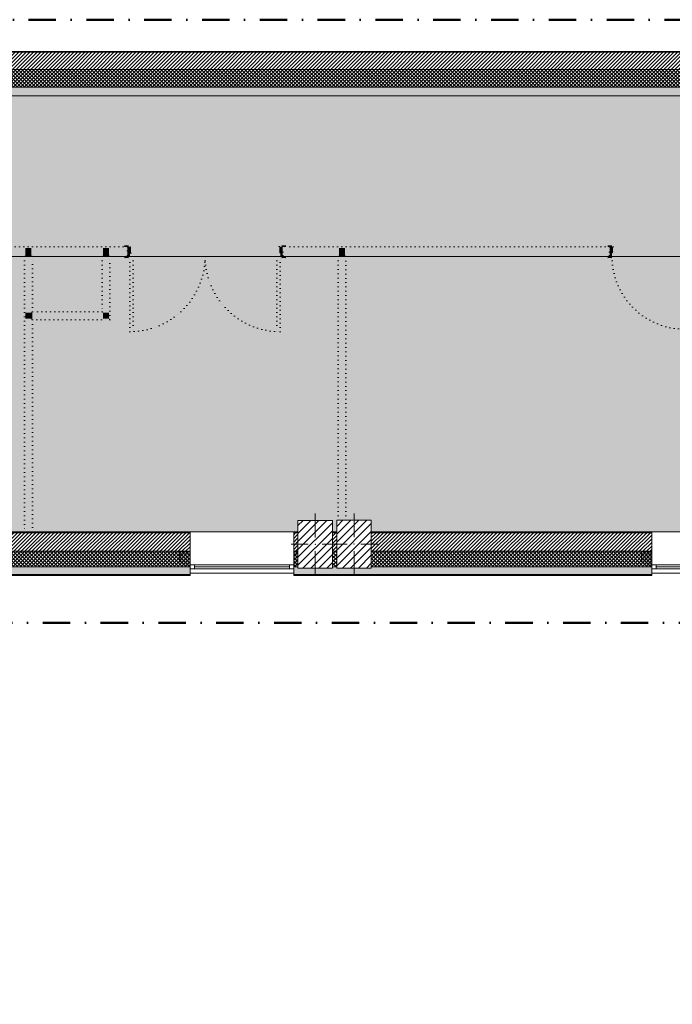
# Model space of a CAD drawing. Header units: millimetres. Extents: x -40968 to 11883, y -18948 to 4746.
# Tile 19 of 33: x -16114 to -8546, y -6672 to 4746. Entities that reach past the tile are written whole.
import ezdxf

# ---------------------------------------------------------------- set-up
doc = ezdxf.new("R2010")
doc.units = ezdxf.units.MM
doc.header["$MEASUREMENT"] = 0
for name, pattern in [('Punteado_1', [50, 0, -50]), ('Punto & Rayas', [670.277762, 317.5, -176.388889, 0, -176.388874]), ('Wipeout_Contour', [1000, 0, -1000])]:
    doc.linetypes.add(name, pattern=pattern)
for name, color, linetype, lineweight, true_color in [('01_2D_Ambit_Pluma_Nº__242', 7, 'Continuous', 50, 0xfb0013), ('12_FAÇ_Façana_Pluma_Nº__102', 7, 'Continuous', 5, 0xcccccc), ('12_FAÇ_Façana_Pluma_Nº__174', 7, 'Continuous', 13, 0xe4ad2c), ('12_FAÇ_Façana_Pluma_Nº__176', 7, 'Continuous', 15, 0x93a0c6), ('12_FAÇ_Façana_Pluma_Nº__43', 7, 'Continuous', 5, 0xa4a4a6), ('14_PAV_Paviment existent_Pluma_Nº__102', 7, 'Continuous', 5, 0xcccccc), ('Ventanas Archicad_Pluma_Nº__23', 7, 'Continuous', 5, 0xa4a4a6), ('Ventanas Archicad_Pluma_Nº__3', 7, 'Continuous', 5, 0xa4a4a4), ('Ventanas Archicad_Pluma_Nº__43', 7, 'Continuous', 5, 0xa4a4a6)]:
    doc.layers.add(name, color=color, linetype=linetype, lineweight=lineweight, true_color=true_color)
for name, color, linetype in [('10_ESTR_Pilars', 7, 'Continuous'), ('12_FAÇ_Façana', 7, 'Continuous'), ('14_PAV_Paviment existent', 7, 'Continuous'), ('Demolido_07_CR_Cel Ras', 7, 'Continuous'), ('Demolido_12_FAÇ_Façana', 7, 'Continuous'), ('Demolido_Puertas Archicad', 7, 'Continuous'), ('Ventanas Archicad', 7, 'Continuous')]:
    doc.layers.add(name, color=color, linetype=linetype)
for name, color, linetype, lineweight in [('10_ESTR_Pilars_Pluma_Nº__20', 1, 'Continuous', 5), ('10_ESTR_Pilars_Pluma_Nº__28', 7, 'Continuous', 20), ('10_ESTR_Pilars_Pluma_Nº__42', 8, 'Continuous', 25), ('12_FAÇ_Façana_Pluma_Nº__2', 8, 'Continuous', 5), ('12_FAÇ_Façana_Pluma_Nº__7', 7, 'Continuous', 5), ('14_PAV_Paviment existent_Pluma_Nº__89', 7, 'Continuous', 5), ('Demolido_07_CR_Cel Ras_Pluma_Nº__1', 7, 'Continuous', 5), ('Demolido_07_CR_Cel Ras_Pluma_Nº__100', 2, 'Continuous', 5), ('Demolido_12_FAÇ_Façana_Pluma_Nº__1', 7, 'Continuous', 5), ('Demolido_12_FAÇ_Façana_Pluma_Nº__100', 2, 'Continuous', 5), ('Demolido_Puertas Archicad_Pluma_Nº__1', 7, 'Continuous', 5), ('Demolido_Puertas Archicad_Pluma_Nº__100', 2, 'Continuous', 5), ('Ventanas Archicad_Pluma_Nº__7', 7, 'Continuous', 5)]:
    doc.layers.add(name, color=color, linetype=linetype, lineweight=lineweight)
pattern_1 = [(45, (0, 0), (-21.213203, 21.213203), [])]
pattern_2 = [(45, (0, 0), (-21.213203, 21.213203), []), (135, (0, 0), (21.213203, 21.213203), [])]
pattern_3 = [(0, (0, 0), (0, 75), [0, -75])]
pattern_4 = [(45, (0, 0), (-45.96194, 45.96194), [])]

# ---------------------------------------------------------------- blocks, each defined once
blk = doc.blocks.new('Forjado_1_1', base_point=(7332, 2000))
at = {"layer": '14_PAV_Paviment existent_Pluma_Nº__102', "linetype": 'Continuous', "lineweight": 0, "true_color": 0x333333}
blk.add_hatch(color=250, dxfattribs=at).paths.add_polyline_path([(7332, 2000), (7332, 3863), (-28268, 3863), (-28277, 2000)])
at = {"layer": '14_PAV_Paviment existent_Pluma_Nº__89', "color": 7, "linetype": 'Continuous', "lineweight": 5, "flags": 128}
blk.add_lwpolyline([(7332, 2000), (-28277, 2000), (-28268, 3863), (7332, 3863)], close=True, dxfattribs=at)
blk = doc.blocks.new('Forjado_3_1', base_point=(-23028, -1194))
at = {"layer": 'Demolido_07_CR_Cel Ras_Pluma_Nº__100', "linetype": 'Continuous', "lineweight": 0, "true_color": 0x3f3f00}
blk.add_hatch(color=48, dxfattribs=at).paths.add_polyline_path([(-23028, -1194), (-1681, -1194), (-1681, -12339), (-1971, -12439), (-3639, -12429), (-3639, -17084), (5829, -17084), (5829, -16789), (6429, -16799), (6429, -12439), (6179, -12439), (6062, -1190), (7254, -1194), (7254, 3863), (-28210, 3863), (-28210, 2110), (-23028, 2110)])
at = {"layer": 'Demolido_07_CR_Cel Ras_Pluma_Nº__1', "color": 7, "linetype": 'Punteado_1', "lineweight": 5, "flags": 128}
blk.add_lwpolyline([(-23028, -1194), (-1681, -1194), (-1681, -12339), (-1971, -12439), (-3639, -12429), (-3639, -17084), (5829, -17084), (5829, -16789), (6429, -16799), (6429, -12439), (6179, -12439), (6062, -1190), (7254, -1194), (7254, 3863), (-28210, 3863), (-28210, 2110), (-23028, 2110)], close=True, dxfattribs=at)
blk = doc.blocks.new('Muro_3_1', base_point=(11883, 4378))
at = {"layer": '12_FAÇ_Façana_Pluma_Nº__102', "linetype": 'Continuous', "lineweight": 0, "true_color": 0xe5e5e5}
blk.add_hatch(color=254, dxfattribs=at).paths.add_polyline_path([(-7400, 3963), (-18510, 3963), (-18510, 3863), (-7400, 3863)])
at = {"layer": '12_FAÇ_Façana_Pluma_Nº__174', "linetype": 'Continuous', "lineweight": 13, "true_color": 0xe4ad2c}
h = blk.add_hatch(dxfattribs=at)
h.set_pattern_fill('SATE_Aislamiento_0001', color=42, style=0, pattern_type=2)
h.set_pattern_definition(pattern_2)
h.paths.add_polyline_path([(-18510, 3963), (-7400, 3963), (-7400, 4168), (-18510, 4168)])
at = {"layer": '12_FAÇ_Façana_Pluma_Nº__176', "linetype": 'Continuous', "lineweight": 0, "true_color": 0x495063}
blk.add_hatch(color=251, dxfattribs=at).paths.add_polyline_path([(-25995, 4378), (-25995, 4368), (-1257, 4368), (-1257, 4378)])
at = {"layer": '12_FAÇ_Façana_Pluma_Nº__2', "linetype": 'Continuous', "lineweight": 5}
h = blk.add_hatch(dxfattribs=at)
h.set_pattern_fill('Ceramic_0001', color=8, style=0, pattern_type=2)
h.set_pattern_definition(pattern_1)
h.paths.add_polyline_path([(-25995, 4168), (-21910, 4168), (-21910, 4268), (-21510, 4268), (-21510, 4168), (-18910, 4168), (-18910, 4268), (-18510, 4268), (-18510, 4168), (-7400, 4168), (-7400, 4268), (-7000, 4268), (-7000, 4168), (-2000, 4168), (-2000, 4268), (-1600, 4268), (-1600, 4168), (-1257, 4168), (-1257, 4368), (-25995, 4368)])
at = {"layer": '12_FAÇ_Façana_Pluma_Nº__7', "color": 7, "linetype": 'Continuous', "lineweight": 5}
for p, q in [((-1257, 4368), (-25995, 4368)), ((-7400, 4168), (-18510, 4168)), ((-18510, 3963), (-7400, 3963))]:
    blk.add_line(p, q, dxfattribs=at)
at = {"layer": '12_FAÇ_Façana_Pluma_Nº__7', "color": 7, "linetype": 'Continuous', "lineweight": 5, "flags": 128}
for points in [[(-1257, 4378), (-25995, 4378)], [(-18510, 3863), (-7400, 3863)]]:
    blk.add_lwpolyline(points, dxfattribs=at)
blk = doc.blocks.new('Ventana Vertical Multi-Faja 27_5')
at = {"layer": 'Ventanas Archicad_Pluma_Nº__23', "color": 253, "linetype": 'Continuous', "lineweight": 5, "true_color": 0xa4a4a6}
for p, q in [((-600, 0), (-550, 0)), ((-550, 0), (-550, -50)), ((550, -50), (550, 0)), ((550, 0), (600, 0)), ((-550, -50), (-600, -50)), ((600, -50), (550, -50))]:
    blk.add_line(p, q, dxfattribs=at)
at = {"layer": 'Ventanas Archicad_Pluma_Nº__3', "color": 253, "linetype": 'Continuous', "lineweight": 5, "true_color": 0xa4a4a4}
for p, q in [((-600, 50), (600, 50)), ((-550, 0), (550, 0)), ((-550, -25), (550, -25)), ((550, -50), (-550, -50)), ((-600, -430), (600, -430))]:
    blk.add_line(p, q, dxfattribs=at)
at = {"layer": 'Ventanas Archicad_Pluma_Nº__43', "color": 253, "linetype": 'Continuous', "lineweight": 5, "true_color": 0xa4a4a6}
for p, q in [((-600, -200), (-600, -175)), ((600, -200), (600, -175))]:
    blk.add_line(p, q, dxfattribs=at)
at = {"layer": 'Ventanas Archicad_Pluma_Nº__7', "color": 7, "linetype": 'Continuous', "lineweight": 5}
for p, q in [((-600, 50), (-600, 40)), ((-600, 40), (-600, 0)), ((-600, 40), (-600, 0)), ((-600, 0), (-600, -50)), ((-600, 0), (-600, -50)), ((-600, 0), (-600, -50)), ((-600, 0), (-600, -50)), ((600, 50), (600, 40)), ((600, 40), (600, 0)), ((600, 40), (600, 0)), ((600, 0), (600, -50)), ((600, 0), (600, -50)), ((600, 0), (600, -50)), ((600, 0), (600, -50)), ((-600, -50), (-600, -80)), ((-600, -50), (-600, -80)), ((-600, -80), (-600, -175)), ((-600, -80), (-600, -175)), ((600, -50), (600, -80)), ((600, -50), (600, -80)), ((600, -80), (600, -175)), ((600, -80), (600, -175)), ((-600, -200), (-600, -420)), ((600, -200), (600, -420)), ((-600, -420), (-600, -430)), ((600, -420), (600, -430))]:
    blk.add_line(p, q, dxfattribs=at)
blk = doc.blocks.new('Muro_9_1', base_point=(-8782, -1194))
at = {"layer": '12_FAÇ_Façana', "linetype": 'Continuous', "lineweight": 0, "true_color": 0x000000}
h = blk.add_hatch(dxfattribs=at)
h.set_pattern_fill('Yeso_0001', color=18, style=0, pattern_type=2)
h.set_pattern_definition(pattern_3)
h.paths.add_polyline_path([(-8782, -1424), (-8902, -1424), (-8902, -1449), (-8782, -1449)])
h = blk.add_hatch(dxfattribs=at)
h.set_pattern_fill('Yeso_0001', color=18, style=0, pattern_type=2)
h.set_pattern_definition(pattern_3)
h.paths.add_polyline_path([(-7582, -1424), (-7582, -1449), (-7462, -1449), (-7462, -1424)])
at = {"layer": '12_FAÇ_Façana_Pluma_Nº__102', "linetype": 'Continuous', "lineweight": 0, "true_color": 0xe5e5e5}
for points in [[(-8902, -1544), (-8782, -1664), (-8782, -1449), (-8902, -1449)], [(-7462, -1544), (-7462, -1449), (-7582, -1449), (-7582, -1664)]]:
    blk.add_hatch(color=254, dxfattribs=at).paths.add_polyline_path(points)
at = {"layer": '12_FAÇ_Façana_Pluma_Nº__43', "color": 253, "linetype": 'Continuous', "lineweight": 5, "true_color": 0xa4a4a6}
for p, q in [((-8902, -1424), (-8782, -1424)), ((-8902, -1449), (-8902, -1424)), ((-8782, -1449), (-8902, -1449)), ((-8782, -1424), (-8782, -1449)), ((-7582, -1424), (-7582, -1449)), ((-7462, -1424), (-7582, -1424)), ((-7582, -1449), (-7462, -1449)), ((-7462, -1449), (-7462, -1424))]:
    blk.add_line(p, q, dxfattribs=at)
at = {"layer": '12_FAÇ_Façana_Pluma_Nº__7', "color": 7, "linetype": 'Continuous', "lineweight": 5}
for p, q in [((-8782, -1204), (-8782, -1194)), ((-8782, -1424), (-8782, -1204)), ((-7582, -1204), (-7582, -1194)), ((-7582, -1424), (-7582, -1204)), ((-8902, -1544), (-8902, -1449)), ((-8782, -1544), (-8782, -1449)), ((-8782, -1544), (-8782, -1449)), ((-7582, -1544), (-7582, -1449)), ((-7582, -1544), (-7582, -1449)), ((-7462, -1544), (-7462, -1449)), ((-8782, -1574), (-8782, -1544)), ((-8782, -1574), (-8782, -1544)), ((-8782, -1624), (-8782, -1574)), ((-8782, -1624), (-8782, -1574)), ((-7582, -1574), (-7582, -1544)), ((-7582, -1574), (-7582, -1544)), ((-7582, -1624), (-7582, -1574)), ((-7582, -1624), (-7582, -1574)), ((-8782, -1664), (-8782, -1624)), ((-8782, -1664), (-8782, -1624)), ((-8782, -1674), (-8782, -1664)), ((-7582, -1664), (-7582, -1624)), ((-7582, -1664), (-7582, -1624)), ((-7582, -1674), (-7582, -1664))]:
    blk.add_line(p, q, dxfattribs=at)
at = {"layer": 'Ventanas Archicad', "color": 253, "linetype": 'Continuous', "lineweight": 5, "true_color": 0xa4a4a6, "zscale": 1000, "rotation": 180}
blk.add_blockref('Ventana Vertical Multi-Faja 27_5', (-8182, -1624), dxfattribs=at)
blk = doc.blocks.new('Muro_10_1', base_point=(-12936, -1194))
at = {"layer": '12_FAÇ_Façana_Pluma_Nº__102', "linetype": 'Continuous', "lineweight": 0, "true_color": 0xe5e5e5}
for points in [[(-12936, -1689), (-8782, -1689), (-8782, -1599), (-12036, -1599), (-12036, -1614), (-12436, -1614), (-12436, -1599), (-12487, -1599), (-12487, -1614), (-12887, -1614), (-12887, -1599), (-12936, -1599)], [(-12936, -1699), (-8782, -1699), (-8782, -1689), (-12936, -1689)]]:
    blk.add_hatch(color=254, dxfattribs=at).paths.add_polyline_path(points)
at = {"layer": '12_FAÇ_Façana_Pluma_Nº__174', "linetype": 'Continuous', "lineweight": 13, "true_color": 0xe4ad2c}
h = blk.add_hatch(dxfattribs=at)
h.set_pattern_fill('SATE_Aislamiento_0001', color=42, style=0, pattern_type=2)
h.set_pattern_definition(pattern_2)
h.paths.add_polyline_path([(-12936, -1599), (-12887, -1599), (-12887, -1419), (-12936, -1419)])
h = blk.add_hatch(dxfattribs=at)
h.set_pattern_fill('SATE_Aislamiento_0001', color=42, style=0, pattern_type=2)
h.set_pattern_definition(pattern_2)
h.paths.add_polyline_path([(-12487, -1599), (-12436, -1599), (-12436, -1419), (-12487, -1419)])
h = blk.add_hatch(dxfattribs=at)
h.set_pattern_fill('SATE_Aislamiento_0001', color=42, style=0, pattern_type=2)
h.set_pattern_definition(pattern_2)
h.paths.add_polyline_path([(-12036, -1599), (-8782, -1599), (-8782, -1419), (-12036, -1419)])
at = {"layer": '12_FAÇ_Façana_Pluma_Nº__176', "linetype": 'Continuous', "lineweight": 0, "true_color": 0x495063}
for points in [[(-12936, -1194), (-12936, -1204), (-12887, -1204), (-12887, -1194)], [(-12487, -1204), (-12436, -1204), (-12436, -1194), (-12487, -1194)], [(-12036, -1194), (-12036, -1204), (-8782, -1204), (-8782, -1194)]]:
    blk.add_hatch(color=251, dxfattribs=at).paths.add_polyline_path(points)
at = {"layer": '12_FAÇ_Façana_Pluma_Nº__2', "linetype": 'Continuous', "lineweight": 5}
h = blk.add_hatch(dxfattribs=at)
h.set_pattern_fill('Ceramic_0001', color=8, style=0, pattern_type=2)
h.set_pattern_definition(pattern_1)
h.paths.add_polyline_path([(-12936, -1419), (-12887, -1419), (-12887, -1204), (-12936, -1204)])
h = blk.add_hatch(dxfattribs=at)
h.set_pattern_fill('Ceramic_0001', color=8, style=0, pattern_type=2)
h.set_pattern_definition(pattern_1)
h.paths.add_polyline_path([(-12487, -1419), (-12436, -1419), (-12436, -1204), (-12487, -1204)])
h = blk.add_hatch(dxfattribs=at)
h.set_pattern_fill('Ceramic_0001', color=8, style=0, pattern_type=2)
h.set_pattern_definition(pattern_1)
h.paths.add_polyline_path([(-12036, -1419), (-8782, -1419), (-8782, -1204), (-12036, -1204)])
at = {"layer": '12_FAÇ_Façana_Pluma_Nº__7', "color": 7, "linetype": 'Continuous', "lineweight": 5}
for p, q in [((-12887, -1204), (-12936, -1204)), ((-12436, -1204), (-12487, -1204)), ((-8782, -1204), (-12036, -1204)), ((-12936, -1419), (-12887, -1419)), ((-12487, -1419), (-12436, -1419)), ((-12036, -1419), (-8782, -1419)), ((-12936, -1599), (-12887, -1599)), ((-12936, -1689), (-8782, -1689)), ((-12487, -1599), (-12436, -1599)), ((-12036, -1599), (-8782, -1599))]:
    blk.add_line(p, q, dxfattribs=at)
at = {"layer": '12_FAÇ_Façana_Pluma_Nº__7', "color": 7, "linetype": 'Continuous', "lineweight": 5, "flags": 128}
for points in [[(-12887, -1194), (-12936, -1194)], [(-12436, -1194), (-12487, -1194)], [(-8782, -1194), (-12036, -1194)], [(-12936, -1419), (-12936, -1424)], [(-8782, -1424), (-8782, -1419)], [(-12936, -1544), (-12936, -1599)], [(-8782, -1599), (-8782, -1544)], [(-12936, -1664), (-12936, -1699)], [(-12936, -1699), (-8782, -1699)], [(-8782, -1699), (-8782, -1664)]]:
    blk.add_lwpolyline(points, dxfattribs=at)
blk = doc.blocks.new('Muro_11_1', base_point=(-14136, -1194))
at = {"layer": '12_FAÇ_Façana', "linetype": 'Continuous', "lineweight": 0, "true_color": 0x000000}
h = blk.add_hatch(dxfattribs=at)
h.set_pattern_fill('Yeso_0001', color=18, style=0, pattern_type=2)
h.set_pattern_definition(pattern_3)
h.paths.add_polyline_path([(-14136, -1424), (-14256, -1424), (-14256, -1449), (-14136, -1449)])
h = blk.add_hatch(dxfattribs=at)
h.set_pattern_fill('Yeso_0001', color=18, style=0, pattern_type=2)
h.set_pattern_definition(pattern_3)
h.paths.add_polyline_path([(-12936, -1424), (-12936, -1449), (-12816, -1449), (-12816, -1424)])
at = {"layer": '12_FAÇ_Façana_Pluma_Nº__102', "linetype": 'Continuous', "lineweight": 0, "true_color": 0xe5e5e5}
for points in [[(-14256, -1544), (-14136, -1664), (-14136, -1449), (-14256, -1449)], [(-12816, -1544), (-12816, -1449), (-12936, -1449), (-12936, -1664)]]:
    blk.add_hatch(color=254, dxfattribs=at).paths.add_polyline_path(points)
at = {"layer": '12_FAÇ_Façana_Pluma_Nº__43', "color": 253, "linetype": 'Continuous', "lineweight": 5, "true_color": 0xa4a4a6}
for p, q in [((-14256, -1424), (-14136, -1424)), ((-14256, -1449), (-14256, -1424)), ((-14136, -1449), (-14256, -1449)), ((-14136, -1424), (-14136, -1449)), ((-12936, -1424), (-12936, -1449)), ((-12816, -1424), (-12936, -1424)), ((-12936, -1449), (-12816, -1449)), ((-12816, -1449), (-12816, -1424))]:
    blk.add_line(p, q, dxfattribs=at)
at = {"layer": '12_FAÇ_Façana_Pluma_Nº__7', "color": 7, "linetype": 'Continuous', "lineweight": 5}
for p, q in [((-14136, -1204), (-14136, -1194)), ((-14136, -1424), (-14136, -1204)), ((-12936, -1204), (-12936, -1194)), ((-12936, -1424), (-12936, -1204)), ((-14256, -1544), (-14256, -1449)), ((-14136, -1544), (-14136, -1449)), ((-14136, -1544), (-14136, -1449)), ((-12936, -1544), (-12936, -1449)), ((-12936, -1544), (-12936, -1449)), ((-12816, -1544), (-12816, -1449)), ((-14136, -1574), (-14136, -1544)), ((-14136, -1574), (-14136, -1544)), ((-14136, -1624), (-14136, -1574)), ((-14136, -1624), (-14136, -1574)), ((-12936, -1574), (-12936, -1544)), ((-12936, -1574), (-12936, -1544)), ((-12936, -1624), (-12936, -1574)), ((-12936, -1624), (-12936, -1574)), ((-14136, -1664), (-14136, -1624)), ((-14136, -1664), (-14136, -1624)), ((-14136, -1674), (-14136, -1664)), ((-12936, -1664), (-12936, -1624)), ((-12936, -1664), (-12936, -1624)), ((-12936, -1674), (-12936, -1664))]:
    blk.add_line(p, q, dxfattribs=at)
at = {"layer": 'Ventanas Archicad', "color": 253, "linetype": 'Continuous', "lineweight": 5, "true_color": 0xa4a4a6, "zscale": 1000, "rotation": 180}
blk.add_blockref('Ventana Vertical Multi-Faja 27_5', (-13536, -1624), dxfattribs=at)
blk = doc.blocks.new('Muro_12_1', base_point=(-16936, -1194))
at = {"layer": '12_FAÇ_Façana_Pluma_Nº__102', "linetype": 'Continuous', "lineweight": 0, "true_color": 0xe5e5e5}
for points in [[(-16936, -1689), (-14136, -1689), (-14136, -1599), (-16936, -1599)], [(-16936, -1699), (-14136, -1699), (-14136, -1689), (-16936, -1689)]]:
    blk.add_hatch(color=254, dxfattribs=at).paths.add_polyline_path(points)
at = {"layer": '12_FAÇ_Façana_Pluma_Nº__174', "linetype": 'Continuous', "lineweight": 13, "true_color": 0xe4ad2c}
h = blk.add_hatch(dxfattribs=at)
h.set_pattern_fill('SATE_Aislamiento_0001', color=42, style=0, pattern_type=2)
h.set_pattern_definition(pattern_2)
h.paths.add_polyline_path([(-16936, -1599), (-14136, -1599), (-14136, -1419), (-16936, -1419)])
at = {"layer": '12_FAÇ_Façana_Pluma_Nº__176', "linetype": 'Continuous', "lineweight": 0, "true_color": 0x495063}
blk.add_hatch(color=251, dxfattribs=at).paths.add_polyline_path([(-14136, -1194), (-16936, -1194), (-16936, -1204), (-14136, -1204)])
at = {"layer": '12_FAÇ_Façana_Pluma_Nº__2', "linetype": 'Continuous', "lineweight": 5}
h = blk.add_hatch(dxfattribs=at)
h.set_pattern_fill('Ceramic_0001', color=8, style=0, pattern_type=2)
h.set_pattern_definition(pattern_1)
h.paths.add_polyline_path([(-16936, -1419), (-14136, -1419), (-14136, -1204), (-16936, -1204)])
at = {"layer": '12_FAÇ_Façana_Pluma_Nº__7', "color": 7, "linetype": 'Continuous', "lineweight": 5}
for p, q in [((-14136, -1204), (-16936, -1204)), ((-16936, -1419), (-14136, -1419)), ((-16936, -1599), (-14136, -1599)), ((-16936, -1689), (-14136, -1689))]:
    blk.add_line(p, q, dxfattribs=at)
at = {"layer": '12_FAÇ_Façana_Pluma_Nº__7', "color": 7, "linetype": 'Continuous', "lineweight": 5, "flags": 128}
for points in [[(-14136, -1194), (-16936, -1194)], [(-16936, -1419), (-16936, -1424)], [(-14136, -1424), (-14136, -1419)], [(-16936, -1544), (-16936, -1599)], [(-14136, -1599), (-14136, -1544)], [(-16936, -1664), (-16936, -1699)], [(-16936, -1699), (-14136, -1699)], [(-14136, -1699), (-14136, -1664)]]:
    blk.add_lwpolyline(points, dxfattribs=at)
blk = doc.blocks.new('Muro_79_1', base_point=(-12330, -1059))
at = {"layer": 'Demolido_12_FAÇ_Façana_Pluma_Nº__100', "linetype": 'Continuous', "lineweight": 5}
for points in [[(-12420, 2000), (-12420, -1059), (-12410, -1059), (-12410, 2000)], [(-12410, 2000), (-12340, 2000), (-12340, 2010), (-12410, 2010)], [(-12340, -1059), (-12340, 2000), (-12410, 2000), (-12410, -1059)], [(-12330, -1059), (-12330, 2000), (-12340, 2000), (-12340, -1059)]]:
    blk.add_hatch(color=2, dxfattribs=at).paths.add_polyline_path(points)
at = {"layer": 'Demolido_12_FAÇ_Façana_Pluma_Nº__1', "color": 7, "linetype": 'Punteado_1', "lineweight": 5, "flags": 128}
for points in [[(-12420, 2000), (-12420, -1059)], [(-12330, -1059), (-12330, 2000)], [(-12410, -1059), (-12420, -1059)], [(-12340, -1059), (-12410, -1059)], [(-12330, -1059), (-12340, -1059)]]:
    blk.add_lwpolyline(points, dxfattribs=at)
blk = doc.blocks.new('Muro_80_1', base_point=(-15967, -1194))
at = {"layer": 'Demolido_12_FAÇ_Façana_Pluma_Nº__100', "linetype": 'Continuous', "lineweight": 5}
for points in [[(-16057, 2000), (-16057, -1194), (-16047, -1194), (-16047, 2000)], [(-16047, 2000), (-15977, 2000), (-15977, 2010), (-16047, 2010)], [(-15977, 1347), (-15977, 2000), (-16047, 2000), (-16047, 1347)], [(-15967, 1357), (-15967, 2000), (-15977, 2000), (-15977, 1357)], [(-16047, 1347), (-16047, 1277), (-15977, 1277), (-15977, 1347)], [(-16047, 1277), (-16047, -1194), (-15977, -1194), (-15977, 1277)], [(-15977, 1357), (-15977, 1347), (-15967, 1347), (-15967, 1357)], [(-15977, 1277), (-15977, 1267), (-15967, 1267), (-15967, 1277)], [(-15977, 1267), (-15977, -1194), (-15967, -1194), (-15967, 1267)]]:
    blk.add_hatch(color=2, dxfattribs=at).paths.add_polyline_path(points)
at = {"layer": 'Demolido_12_FAÇ_Façana_Pluma_Nº__1', "color": 7, "linetype": 'Punteado_1', "lineweight": 5, "flags": 128}
for points in [[(-16057, 2000), (-16057, -1194)], [(-15967, 1357), (-15967, 2000)], [(-15967, -1194), (-15967, 1267)], [(-16047, -1194), (-16057, -1194)], [(-15977, -1194), (-16047, -1194)], [(-15967, -1194), (-15977, -1194)]]:
    blk.add_lwpolyline(points, dxfattribs=at)
blk = doc.blocks.new('Muro_81_1', base_point=(-15067, 1357))
at = {"layer": 'Demolido_12_FAÇ_Façana_Pluma_Nº__100', "linetype": 'Continuous', "lineweight": 5}
for points in [[(-15147, 1357), (-15147, 2000), (-15157, 2000), (-15157, 1357)], [(-15147, 2000), (-15077, 2000), (-15077, 2010), (-15147, 2010)], [(-15077, 1347), (-15077, 2000), (-15147, 2000), (-15147, 1347)], [(-15067, 1277), (-15067, 2000), (-15077, 2000), (-15077, 1277)], [(-15157, 1357), (-15157, 1347), (-15147, 1347)], [(-15157, 1357), (-15147, 1347), (-15147, 1357)], [(-15147, 1347), (-15147, 1277), (-15077, 1277)], [(-15147, 1347), (-15077, 1277), (-15077, 1347)], [(-15077, 1277), (-15077, 1267), (-15067, 1267)], [(-15077, 1277), (-15067, 1267), (-15067, 1277)]]:
    blk.add_hatch(color=2, dxfattribs=at).paths.add_polyline_path(points)
at = {"layer": 'Demolido_12_FAÇ_Façana_Pluma_Nº__1', "color": 7, "linetype": 'Punteado_1', "lineweight": 5, "flags": 128}
for points in [[(-15157, 2000), (-15157, 1357)], [(-15067, 1267), (-15067, 2000)], [(-15067, 1267), (-15077, 1267)]]:
    blk.add_lwpolyline(points, dxfattribs=at)
blk = doc.blocks.new('Muro_82_1', base_point=(-15067, 1357))
at = {"layer": 'Demolido_12_FAÇ_Façana_Pluma_Nº__100', "linetype": 'Continuous', "lineweight": 5}
for points in [[(-15977, 1347), (-15977, 1277), (-15967, 1277), (-15967, 1347)], [(-15157, 1357), (-15967, 1357), (-15967, 1347), (-15157, 1347)], [(-15147, 1347), (-15967, 1347), (-15967, 1277), (-15147, 1277)], [(-15077, 1277), (-15967, 1277), (-15967, 1267), (-15077, 1267)]]:
    blk.add_hatch(color=2, dxfattribs=at).paths.add_polyline_path(points)
at = {"layer": 'Demolido_12_FAÇ_Façana_Pluma_Nº__1', "color": 7, "linetype": 'Punteado_1', "lineweight": 5, "flags": 128}
for points in [[(-15157, 1357), (-15967, 1357)], [(-15967, 1267), (-15077, 1267)]]:
    blk.add_lwpolyline(points, dxfattribs=at)
blk = doc.blocks.new('Puerta 27[21]_1')
at = {"layer": 'Demolido_Puertas Archicad_Pluma_Nº__100', "linetype": 'Continuous', "lineweight": 5}
for points in [[(-9245, 2129), (-9295, 2129), (-9295, 2110), (-9245, 2110)], [(-9233, 2110), (-9273, 2110), (-9273, 2000), (-9245, 2000), (-9245, 2040), (-9233, 2040)], [(-8373, 2110), (-8413, 2110), (-8413, 2040), (-8401, 2040), (-8401, 2000), (-8373, 2000)], [(-8401, 2110), (-8351, 2110), (-8351, 2129), (-8401, 2129)], [(-9245, 2000), (-9295, 2000), (-9295, 1981), (-9245, 1981)], [(-8401, 1156), (-8401, 2000), (-8441, 2000), (-8441, 1156)], [(-8401, 1981), (-8351, 1981), (-8351, 2000), (-8401, 2000)]]:
    blk.add_hatch(color=2, dxfattribs=at).paths.add_polyline_path(points)
at = {"layer": 'Demolido_Puertas Archicad_Pluma_Nº__1', "color": 7, "linetype": 'Punteado_1', "lineweight": 5}
for p, q in [((-9245, 2129), (-9295, 2129)), ((-9295, 2129), (-9295, 2110)), ((-9295, 2110), (-9245, 2110)), ((-9273, 2110), (-9295, 2110)), ((-9273, 2110), (-9295, 2110)), ((-9273, 2000), (-9273, 2110)), ((-9273, 2110), (-9233, 2110)), ((-9273, 2100), (-9273, 2110)), ((-9273, 2100), (-9273, 2110)), ((-9273, 2010), (-9273, 2100)), ((-9273, 2010), (-9273, 2100)), ((-9245, 2110), (-9245, 2129)), ((-9233, 2110), (-9233, 2040)), ((-8413, 2040), (-8413, 2110)), ((-8413, 2110), (-8373, 2110)), ((-8351, 2129), (-8401, 2129)), ((-8401, 2129), (-8401, 2110)), ((-8401, 2110), (-8351, 2110)), ((-8373, 2110), (-8373, 2000)), ((-8373, 2100), (-8373, 2110)), ((-8373, 2100), (-8373, 2110)), ((-8373, 2110), (-8351, 2110)), ((-8373, 2110), (-8351, 2110)), ((-8373, 2010), (-8373, 2100)), ((-8373, 2010), (-8373, 2100)), ((-8351, 2110), (-8351, 2129)), ((-9245, 2000), (-9295, 2000)), ((-9295, 2000), (-9295, 1981)), ((-9273, 2000), (-9295, 2000)), ((-9273, 2000), (-9295, 2000)), ((-9295, 1981), (-9245, 1981)), ((-9273, 2000), (-9273, 2010)), ((-9273, 2000), (-9273, 2010)), ((-9245, 2000), (-9273, 2000)), ((-9233, 2040), (-9245, 2040)), ((-9245, 2040), (-9245, 2000)), ((-9245, 1981), (-9245, 2000)), ((-8401, 2000), (-8441, 2000)), ((-8441, 2000), (-8441, 1156)), ((-8401, 2040), (-8413, 2040)), ((-8401, 2000), (-8401, 2040)), ((-8351, 2000), (-8401, 2000)), ((-8401, 2000), (-8401, 1981)), ((-8373, 2000), (-8401, 2000)), ((-8401, 1156), (-8401, 2000)), ((-8401, 1981), (-8351, 1981)), ((-8373, 2000), (-8373, 2010)), ((-8373, 2000), (-8373, 2010)), ((-8373, 2000), (-8351, 2000)), ((-8373, 2000), (-8351, 2000)), ((-8351, 1981), (-8351, 2000)), ((-8441, 1156), (-8401, 1156))]:
    blk.add_line(p, q, dxfattribs=at)
blk.add_arc((-8401, 2000), 844, 180, 270, dxfattribs=at)
blk = doc.blocks.new('Puerta Doble 27[25]_1')
at = {"layer": 'Demolido_Puertas Archicad_Pluma_Nº__100', "linetype": 'Continuous', "lineweight": 5}
for points in [[(-14851, 2110), (-14851, 2129), (-14901, 2129), (-14901, 2110)], [(-14864, 2115), (-14864, 2000), (-14836, 2000), (-14836, 2040), (-14824, 2040), (-14824, 2115)], [(-13104, 2115), (-13104, 2040), (-13092, 2040), (-13092, 2000), (-13064, 2000), (-13064, 2115)], [(-13077, 2129), (-13077, 2110), (-13027, 2110), (-13027, 2129)], [(-14851, 1981), (-14851, 2000), (-14901, 2000), (-14901, 1981)], [(-14836, 1128), (-14796, 1128), (-14796, 2000), (-14836, 2000)], [(-13092, 1128), (-13092, 2000), (-13132, 2000), (-13132, 1128)], [(-13077, 2000), (-13077, 1981), (-13027, 1981), (-13027, 2000)]]:
    blk.add_hatch(color=2, dxfattribs=at).paths.add_polyline_path(points)
at = {"layer": 'Demolido_Puertas Archicad_Pluma_Nº__1', "color": 7, "linetype": 'Punteado_1', "lineweight": 5}
for p, q in [((-14901, 2110), (-14901, 2129)), ((-14901, 2129), (-14851, 2129)), ((-14851, 2110), (-14901, 2110)), ((-14864, 2110), (-14901, 2110)), ((-14864, 2110), (-14901, 2110)), ((-14864, 2115), (-14864, 2000)), ((-14824, 2115), (-14864, 2115)), ((-14864, 2100), (-14864, 2110)), ((-14864, 2100), (-14864, 2110)), ((-14864, 2010), (-14864, 2100)), ((-14864, 2010), (-14864, 2100)), ((-14851, 2129), (-14851, 2110)), ((-14824, 2040), (-14824, 2115)), ((-13104, 2115), (-13104, 2040)), ((-13064, 2115), (-13104, 2115)), ((-13077, 2129), (-13027, 2129)), ((-13077, 2110), (-13077, 2129)), ((-13027, 2110), (-13077, 2110)), ((-13064, 2000), (-13064, 2115)), ((-13064, 2100), (-13064, 2110)), ((-13064, 2100), (-13064, 2110)), ((-13064, 2110), (-13027, 2110)), ((-13064, 2110), (-13027, 2110)), ((-13064, 2010), (-13064, 2100)), ((-13064, 2010), (-13064, 2100)), ((-13027, 2129), (-13027, 2110)), ((-14901, 1981), (-14901, 2000)), ((-14901, 2000), (-14851, 2000)), ((-14864, 2000), (-14901, 2000)), ((-14864, 2000), (-14901, 2000)), ((-14851, 1981), (-14901, 1981)), ((-14864, 2000), (-14864, 2010)), ((-14864, 2000), (-14864, 2010)), ((-14864, 2000), (-14836, 2000)), ((-14851, 2000), (-14851, 1981)), ((-14836, 2000), (-14836, 2040)), ((-14836, 2040), (-14824, 2040)), ((-14836, 1128), (-14836, 2000)), ((-14836, 2000), (-14796, 2000)), ((-14796, 2000), (-14796, 1128)), ((-13092, 2000), (-13132, 2000)), ((-13132, 2000), (-13132, 1128)), ((-13104, 2040), (-13092, 2040)), ((-13092, 2040), (-13092, 2000)), ((-13092, 2000), (-13064, 2000)), ((-13092, 1128), (-13092, 2000)), ((-13077, 2000), (-13027, 2000)), ((-13077, 1981), (-13077, 2000)), ((-13027, 1981), (-13077, 1981)), ((-13064, 2000), (-13064, 2010)), ((-13064, 2000), (-13064, 2010)), ((-13064, 2000), (-13027, 2000)), ((-13064, 2000), (-13027, 2000)), ((-13027, 2000), (-13027, 1981)), ((-14796, 1128), (-14836, 1128)), ((-13132, 1128), (-13092, 1128))]:
    blk.add_line(p, q, dxfattribs=at)
for centre, start, end in [((-14836, 2000), 270, 0), ((-13092, 2000), 180, 270)]:
    blk.add_arc(centre, 872, start, end, dxfattribs=at)
blk = doc.blocks.new('Muro_104_1', base_point=(7332, 2000))
at = {"layer": 'Demolido_12_FAÇ_Façana_Pluma_Nº__100', "linetype": 'Continuous', "lineweight": 5}
for points in [[(-17315, 2100), (-14864, 2100), (-14864, 2110), (-17315, 2110)], [(-17315, 2100), (-17315, 2010), (-16047, 2010), (-16047, 2100)], [(-16047, 2010), (-15977, 2010), (-15977, 2100), (-16047, 2100)], [(-15977, 2010), (-15147, 2010), (-15147, 2100), (-15977, 2100)], [(-15147, 2010), (-15077, 2010), (-15077, 2100), (-15147, 2100)], [(-15077, 2010), (-14864, 2010), (-14864, 2100), (-15077, 2100)], [(-13064, 2110), (-13064, 2100), (-9273, 2100), (-9273, 2110)], [(-13064, 2010), (-12410, 2010), (-12410, 2100), (-13064, 2100)], [(-12410, 2010), (-12340, 2010), (-12340, 2100), (-12410, 2100)], [(-12340, 2010), (-9273, 2010), (-9273, 2100), (-12340, 2100)], [(-17315, 2010), (-17315, 2000), (-16057, 2000), (-16057, 2010)], [(-16057, 2000), (-16047, 2000), (-16047, 2010), (-16057, 2010)], [(-15977, 2000), (-15967, 2000), (-15967, 2010), (-15977, 2010)], [(-15967, 2000), (-15157, 2000), (-15157, 2010), (-15967, 2010)], [(-15157, 2000), (-15147, 2000), (-15147, 2010), (-15157, 2010)], [(-15077, 2000), (-15067, 2000), (-15067, 2010), (-15077, 2010)], [(-14864, 2010), (-15067, 2010), (-15067, 2000), (-14864, 2000)], [(-12420, 2010), (-13064, 2010), (-13064, 2000), (-12420, 2000)], [(-12420, 2000), (-12410, 2000), (-12410, 2010), (-12420, 2010)], [(-12340, 2000), (-12330, 2000), (-12330, 2010), (-12340, 2010)], [(-9273, 2010), (-12330, 2010), (-12330, 2000), (-9273, 2000)]]:
    blk.add_hatch(color=2, dxfattribs=at).paths.add_polyline_path(points)
at = {"layer": 'Demolido_12_FAÇ_Façana_Pluma_Nº__1', "color": 7, "linetype": 'Punteado_1', "lineweight": 5}
for p, q in [((-14864, 2110), (-14901, 2110)), ((-14864, 2100), (-14864, 2110)), ((-14864, 2010), (-14864, 2100)), ((-13064, 2110), (-13027, 2110)), ((-13064, 2100), (-13064, 2110)), ((-13064, 2010), (-13064, 2100)), ((-9273, 2110), (-9295, 2110)), ((-9273, 2100), (-9273, 2110)), ((-9273, 2010), (-9273, 2100)), ((-14864, 2000), (-14901, 2000)), ((-14864, 2000), (-14864, 2010)), ((-13064, 2000), (-13064, 2010)), ((-13064, 2000), (-13027, 2000)), ((-9273, 2000), (-9295, 2000)), ((-9273, 2000), (-9273, 2010))]:
    blk.add_line(p, q, dxfattribs=at)
at = {"layer": 'Demolido_12_FAÇ_Façana_Pluma_Nº__1', "color": 7, "linetype": 'Punteado_1', "lineweight": 5, "flags": 128}
for points in [[(-14864, 2110), (-17315, 2110)], [(-9273, 2110), (-13064, 2110)], [(-17315, 2000), (-16057, 2000)], [(-15967, 2000), (-15157, 2000)], [(-15067, 2000), (-14864, 2000)], [(-13064, 2000), (-12420, 2000)], [(-12330, 2000), (-9273, 2000)]]:
    blk.add_lwpolyline(points, dxfattribs=at)
at = {"layer": 'Demolido_Puertas Archicad', "color": 7, "linetype": 'Punteado_1', "lineweight": 5}
for name in ['Puerta Doble 27[25]_1', 'Puerta 27[21]_1']:
    blk.add_blockref(name, (0, 0), dxfattribs=at)
blk = doc.blocks.new('Pilar_3_1', base_point=(-12687, -1338))
at = {"color": 254, "linetype": 'Wipeout_Contour', "lineweight": 0, "ltscale": 51040.517598}
blk.add_wipeout([(-12887, -1614), (-12487, -1614), (-12487, -1062), (-12887, -1062)], dxfattribs=at).dxf.layer = '10_ESTR_Pilars'
at = {"layer": '10_ESTR_Pilars_Pluma_Nº__42', "linetype": 'Continuous', "lineweight": 25}
h = blk.add_hatch(dxfattribs=at)
h.set_pattern_fill('00_GCT_trama_45º_e1_400__05', color=8, style=0, pattern_type=2)
h.set_pattern_definition(pattern_4)
h.paths.add_polyline_path([(-12887, -1614), (-12487, -1614), (-12487, -1062), (-12887, -1062)])
at = {"layer": '10_ESTR_Pilars_Pluma_Nº__20', "color": 1, "linetype": 'Continuous', "lineweight": 5}
for p, q in [((-12687, -1258), (-12687, -982)), ((-12767, -1338), (-12967, -1338)), ((-12607, -1338), (-12407, -1338)), ((-12687, -1418), (-12687, -1694))]:
    blk.add_line(p, q, dxfattribs=at)
blk.add_point((-12687, -1338), dxfattribs=at)
at = {"layer": '10_ESTR_Pilars_Pluma_Nº__28', "color": 7, "linetype": 'Continuous', "lineweight": 20, "flags": 128}
blk.add_lwpolyline([(-12887, -1614), (-12487, -1614), (-12487, -1062), (-12887, -1062)], close=True, dxfattribs=at)
blk = doc.blocks.new('Pilar_4_1', base_point=(-12236, -1336))
at = {"color": 254, "linetype": 'Wipeout_Contour', "lineweight": 0, "ltscale": 49246.96781}
blk.add_wipeout([(-12436, -1614), (-12036, -1614), (-12036, -1059), (-12436, -1059)], dxfattribs=at).dxf.layer = '10_ESTR_Pilars'
at = {"layer": '10_ESTR_Pilars_Pluma_Nº__42', "linetype": 'Continuous', "lineweight": 25}
h = blk.add_hatch(dxfattribs=at)
h.set_pattern_fill('00_GCT_trama_45º_e1_400__05', color=8, style=0, pattern_type=2)
h.set_pattern_definition(pattern_4)
h.paths.add_polyline_path([(-12436, -1614), (-12036, -1614), (-12036, -1059), (-12436, -1059)])
at = {"layer": '10_ESTR_Pilars_Pluma_Nº__20', "color": 1, "linetype": 'Continuous', "lineweight": 5}
for p, q in [((-12236, -1256), (-12236, -979)), ((-12316, -1336), (-12516, -1336)), ((-12156, -1336), (-11956, -1336)), ((-12236, -1416), (-12236, -1694))]:
    blk.add_line(p, q, dxfattribs=at)
blk.add_point((-12236, -1336), dxfattribs=at)
at = {"layer": '10_ESTR_Pilars_Pluma_Nº__28', "color": 7, "linetype": 'Continuous', "lineweight": 20, "flags": 128}
blk.add_lwpolyline([(-12436, -1614), (-12036, -1614), (-12036, -1059), (-12436, -1059)], close=True, dxfattribs=at)

msp = doc.modelspace()

# ---------------------------------------------------------------- linework, layer by layer
at = {"layer": '01_2D_Ambit_Pluma_Nº__242', "color": 1, "linetype": 'Punto & Rayas', "lineweight": 50, "true_color": 0xfb0013, "flags": 128}
msp.add_lwpolyline([(-28500, 1817), (-28500, 4746), (7880, 4746), (7880, -1397), (6474, -1397), (6474, -11393), (6916, -11393), (6916, -17757), (-3932, -17757), (-3932, -11835), (-2448, -11835), (-2448, -2250), (-23311, -2250), (-23311, 1817)], close=True, dxfattribs=at)

# ---------------------------------------------------------------- block references
at = {"layer": '12_FAÇ_Façana', "color": 7, "lineweight": 20}
for name, p in [('Muro_3_1', (11883, 4378)), ('Muro_12_1', (-16936, -1194)), ('Muro_11_1', (-14136, -1194)), ('Muro_10_1', (-12936, -1194)), ('Muro_9_1', (-8782, -1194))]:
    msp.add_blockref(name, p, dxfattribs=at)
at = {"layer": '14_PAV_Paviment existent', "color": 7, "linetype": 'Continuous', "lineweight": 5}
msp.add_blockref('Forjado_1_1', (7332, 2000), dxfattribs=at)
at = {"layer": 'Demolido_07_CR_Cel Ras', "color": 7, "linetype": 'Punteado_1', "lineweight": 5}
msp.add_blockref('Forjado_3_1', (-23028, -1194), dxfattribs=at)
at = {"layer": 'Demolido_12_FAÇ_Façana', "color": 7, "lineweight": 5}
for name, p in [('Muro_104_1', (7332, 2000)), ('Muro_80_1', (-15967, -1194)), ('Muro_81_1', (-15067, 1357)), ('Muro_79_1', (-12330, -1059)), ('Muro_82_1', (-15067, 1357))]:
    msp.add_blockref(name, p, dxfattribs=at)

# ---------------------------------------------------------------- next in the draw order: block references
at = {"layer": '10_ESTR_Pilars', "color": 7, "lineweight": 20}
msp.add_blockref('Pilar_3_1', (-12687, -1338), dxfattribs=at)

# ---------------------------------------------------------------- next in the draw order: block references
msp.add_blockref('Pilar_4_1', (-12236, -1336), dxfattribs=at)

doc.saveas('drawing.dxf')
